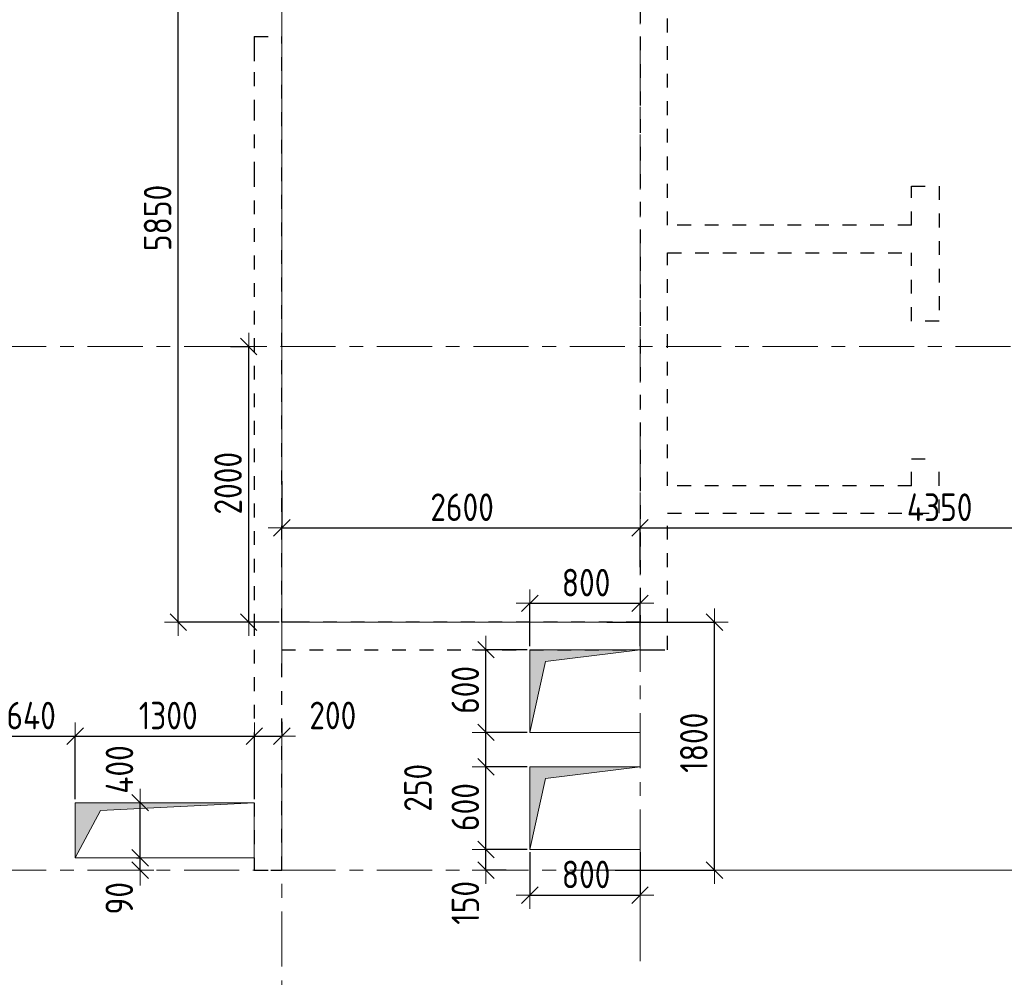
# Model space of a CAD drawing. Header units: metres. Extents: x -38 to 93, y -15 to 21.
# Tile 11 of 152: x 17 to 24, y 8 to 15. Entities that reach past the tile are written whole.
import ezdxf

# ---------------------------------------------------------------- set-up
doc = ezdxf.new("R2010")
doc.units = ezdxf.units.M
doc.header["$PDMODE"] = 65
for name, pattern in [('______11', [0.5, 0.4, -0.05, 0, -0.05]), ('______2', [0.135, 0.1, -0.035]), ('______5', [1.1, 0.8, -0.1, 0.1, -0.1])]:
    doc.linetypes.add(name, pattern=pattern)
for name, color, linetype, lineweight in [('XR$1$Осевая линия (1)', 7, '______5', 13), ('XR$3$Перекрытие (1)', 7, 'Continuous', 35), ('XR$5$Размерная линия (1)', 7, 'Continuous', 13)]:
    doc.layers.add(name, color=color, linetype=linetype, lineweight=lineweight)
doc.layers.add('XR$3$Макрос проема_ отверстия', color=7, linetype='Continuous', lineweight=13, true_color=0x2d2d2d)
doc.layers.add('XR$7$Стена_ бетон несущ.', color=7, linetype='Continuous', lineweight=70, true_color=0xb4b496)
doc.styles.add('ISOCPEUR', font='txt')
doc.dimstyles.new('DIMSTYLE_3', dxfattribs={"dimtxt": 0.2, "dimasz": 0.2, "dimexe": 0, "dimexo": 0, "dimgap": 0.1, "dimtad": 2, "dimdec": 0, "dimlfac": 1000, "dimrnd": 5, "dimzin": 12, "dimdsep": 46, "dimtxsty": 'ISOCPEUR', "dimblk1": 'ALL_ML_STRICH', "dimblk2": 'ALL_ML_STRICH', "dimsah": 1, "dimcen": 0, "dimclrd": 7, "dimclre": 256, "dimclrt": 7, "dimadec": 0, "dimazin": 0, "dimtfac": 1, "dimtdec": 0, "dimtix": 1, "dimtmove": 2, "dimatfit": 3, "dimfxl": 0, "dimtzin": 0, "dimlwd": 0, "dimlwe": -3, "dimarcsym": 0})
doc.dimstyles.new('DIMSTYLE_33', dxfattribs={"dimtxt": 0.2, "dimasz": 0.2, "dimexe": 0, "dimexo": 0, "dimgap": 0.1, "dimtad": 2, "dimdec": 0, "dimlfac": 1000, "dimrnd": 5, "dimzin": 12, "dimdsep": 46, "dimtxsty": 'ISOCPEUR', "dimblk1": 'ALL_ML_STRICH', "dimblk2": 'ALL_ML_STRICH', "dimsah": 1, "dimcen": 0, "dimclrd": 7, "dimclre": 256, "dimclrt": 7, "dimadec": 0, "dimazin": 0, "dimtfac": 1, "dimtdec": 0, "dimtix": 1, "dimtmove": 2, "dimatfit": 3, "dimfxl": 0, "dimtvp": 1.2, "dimtzin": 0, "dimlwd": 0, "dimlwe": -3, "dimarcsym": 0})

# ---------------------------------------------------------------- blocks, each defined once
blk = doc.blocks.new('Отображение проема', base_point=(-1.1579, -49.3094))
at = {"layer": 'XR$3$Макрос проема_ отверстия', "true_color": 0x000000, "transparency": 33554687}
blk.add_hatch(color=18, dxfattribs=at).paths.add_polyline_path([(-1.1579, -50.1094), (-1.0448, -49.4225), (-0.3579, -49.3094), (-1.1579, -49.3094)])
at = {"layer": 'XR$3$Макрос проема_ отверстия', "transparency": 33554687}
for p, q in [((-1.1579, -50.1094), (-1.1579, -49.3094)), ((-1.1579, -49.3094), (-0.3579, -49.3094)), ((-1.0448, -49.4225), (-0.3579, -49.3094)), ((-1.1579, -50.1094), (-1.0448, -49.4225))]:
    blk.add_line(p, q, dxfattribs=at)
blk = doc.blocks.new('ALL_ML_STRICH')
at = {"color": 0, "linetype": 'ByBlock', "lineweight": -2}
for p, q in [((0, -0.5), (0, 0.5)), ((-1, 0), (0.5, 0)), ((-0.3, -0.3), (0.3, 0.3))]:
    blk.add_line(p, q, dxfattribs=at)
blk = doc.blocks.new('*D534')
at = {"layer": 'DEFPOINTS', "color": 7, "linetype": 'Continuous', "lineweight": 13, "transparency": 33554687}
for p in [(18.6868, 12.8), (18.8394, 10.8001), (19.08, 10.8001)]:
    blk.add_point(p, dxfattribs=at)
at = {"layer": 'XR$5$Размерная линия (1)', "color": 9, "linetype": 'Continuous', "lineweight": -2, "true_color": 0xc7c7c7, "transparency": 33554687}
for p, q in [((18.7068, 12.8), (18.8394, 12.8)), ((19.06, 10.8001), (18.8394, 10.8001))]:
    blk.add_line(p, q, dxfattribs=at)
at = {"layer": 'XR$5$Размерная линия (1)', "color": 7, "linetype": 'Continuous', "lineweight": -2, "transparency": 33554687}
blk.add_line((18.8394, 10.8001), (18.8394, 12.8), dxfattribs=at)
at = {"layer": 'XR$5$Размерная линия (1)', "color": 7, "linetype": 'Continuous', "lineweight": 13, "transparency": 33554687, "xscale": 0.2, "yscale": 0.2, "zscale": 0.2}
for p, rotation in [((18.8394, 12.8), 90), ((18.8394, 10.8001), 270)]:
    blk.add_blockref('ALL_ML_STRICH', p, dxfattribs=dict(at, rotation=rotation))
at = {"layer": 'XR$5$Размерная линия (1)', "color": 7, "linetype": 'Continuous', "lineweight": 13, "transparency": 33554687, "insert": (18.6894, 11.8084), "char_height": 0.2, "width": 0.666667, "attachment_point": 5, "rotation": 90, "style": 'ISOCPEUR'}
blk.add_mtext('\\W0.83;\\A1;{2000}', dxfattribs=at)
blk = doc.blocks.new('*D535')
at = {"layer": 'DEFPOINTS', "color": 7, "linetype": 'Continuous', "lineweight": 13, "transparency": 33554687}
for p in [(18.8806, 16.65), (18.3281, 10.8001), (19.08, 10.8001)]:
    blk.add_point(p, dxfattribs=at)
at = {"layer": 'XR$5$Размерная линия (1)', "color": 9, "linetype": 'Continuous', "lineweight": -2, "true_color": 0xc7c7c7, "transparency": 33554687}
for p, q in [((18.8606, 16.65), (18.3281, 16.65)), ((19.06, 10.8001), (18.3281, 10.8001))]:
    blk.add_line(p, q, dxfattribs=at)
at = {"layer": 'XR$5$Размерная линия (1)', "color": 7, "linetype": 'Continuous', "lineweight": -2, "transparency": 33554687}
blk.add_line((18.3281, 10.8001), (18.3281, 16.65), dxfattribs=at)
at = {"layer": 'XR$5$Размерная линия (1)', "color": 7, "linetype": 'Continuous', "lineweight": 13, "transparency": 33554687, "xscale": 0.2, "yscale": 0.2, "zscale": 0.2}
for p, rotation in [((18.3281, 16.65), 90), ((18.3281, 10.8001), 270)]:
    blk.add_blockref('ALL_ML_STRICH', p, dxfattribs=dict(at, rotation=rotation))
at = {"layer": 'XR$5$Размерная линия (1)', "color": 7, "linetype": 'Continuous', "lineweight": 13, "transparency": 33554687, "insert": (18.1781, 13.7334), "char_height": 0.2, "width": 0.666667, "attachment_point": 5, "rotation": 90, "style": 'ISOCPEUR'}
blk.add_mtext('\\W0.83;\\A1;{5850}', dxfattribs=at)
blk = doc.blocks.new('*D556')
at = {"layer": 'DEFPOINTS', "color": 7, "linetype": 'Continuous', "lineweight": 13, "transparency": 33554687}
for p in [(21.4586, 10.8), (21.5194, 9), (22.2205, 9)]:
    blk.add_point(p, dxfattribs=at)
at = {"layer": 'XR$5$Размерная линия (1)', "color": 9, "linetype": 'Continuous', "lineweight": -2, "true_color": 0xc7c7c7, "transparency": 33554687}
for p, q in [((21.4386, 10.8), (22.2205, 10.8)), ((21.4994, 9), (22.2205, 9))]:
    blk.add_line(p, q, dxfattribs=at)
at = {"layer": 'XR$5$Размерная линия (1)', "color": 7, "linetype": 'Continuous', "lineweight": -2, "transparency": 33554687}
blk.add_line((22.2205, 9), (22.2205, 10.8), dxfattribs=at)
at = {"layer": 'XR$5$Размерная линия (1)', "color": 7, "linetype": 'Continuous', "lineweight": 13, "transparency": 33554687, "xscale": 0.2, "yscale": 0.2, "zscale": 0.2}
for p, rotation in [((22.2205, 10.8), 90), ((22.2205, 9), 270)]:
    blk.add_blockref('ALL_ML_STRICH', p, dxfattribs=dict(at, rotation=rotation))
at = {"layer": 'XR$5$Размерная линия (1)', "color": 7, "linetype": 'Continuous', "lineweight": 13, "transparency": 33554687, "insert": (22.0705, 9.925), "char_height": 0.2, "width": 0.666667, "attachment_point": 5, "rotation": 90, "style": 'ISOCPEUR'}
blk.add_mtext('\\W0.83;\\A1;{1800}', dxfattribs=at)
blk = doc.blocks.new('*D557')
at = {"layer": 'DEFPOINTS', "color": 7, "linetype": 'Continuous', "lineweight": 13, "transparency": 33554687}
for p in [(20.88, 9.15), (20.5614, 9), (20.7279, 9)]:
    blk.add_point(p, dxfattribs=at)
at = {"layer": 'XR$5$Размерная линия (1)', "color": 9, "linetype": 'Continuous', "lineweight": -2, "true_color": 0xc7c7c7, "transparency": 33554687}
for p, q in [((20.86, 9.15), (20.5614, 9.15)), ((20.7079, 9), (20.5614, 9))]:
    blk.add_line(p, q, dxfattribs=at)
at = {"layer": 'XR$5$Размерная линия (1)', "color": 7, "linetype": 'Continuous', "lineweight": -2, "transparency": 33554687}
blk.add_line((20.5614, 9), (20.5614, 9.15), dxfattribs=at)
at = {"layer": 'XR$5$Размерная линия (1)', "color": 7, "linetype": 'Continuous', "lineweight": 13, "transparency": 33554687, "xscale": 0.2, "yscale": 0.2, "zscale": 0.2}
for p, rotation in [((20.5614, 9.15), 90), ((20.5614, 9), 270)]:
    blk.add_blockref('ALL_ML_STRICH', p, dxfattribs=dict(at, rotation=rotation))
at = {"layer": 'XR$5$Размерная линия (1)', "color": 7, "linetype": 'Continuous', "lineweight": 13, "transparency": 33554687, "insert": (20.412, 8.7633), "char_height": 0.2, "width": 0.5, "attachment_point": 5, "rotation": 90, "style": 'ISOCPEUR'}
blk.add_mtext('\\W0.83;\\A1;{150}', dxfattribs=at)
blk = doc.blocks.new('*D558')
at = {"layer": 'DEFPOINTS', "color": 7, "linetype": 'Continuous', "lineweight": 13, "transparency": 33554687}
for p in [(20.88, 9.75), (20.5614, 9.15), (20.88, 9.15)]:
    blk.add_point(p, dxfattribs=at)
at = {"layer": 'XR$5$Размерная линия (1)', "color": 9, "linetype": 'Continuous', "lineweight": -2, "true_color": 0xc7c7c7, "transparency": 33554687}
for p, q in [((20.86, 9.75), (20.5614, 9.75)), ((20.86, 9.15), (20.5614, 9.15))]:
    blk.add_line(p, q, dxfattribs=at)
at = {"layer": 'XR$5$Размерная линия (1)', "color": 7, "linetype": 'Continuous', "lineweight": -2, "transparency": 33554687}
blk.add_line((20.5614, 9.15), (20.5614, 9.75), dxfattribs=at)
at = {"layer": 'XR$5$Размерная линия (1)', "color": 7, "linetype": 'Continuous', "lineweight": 13, "transparency": 33554687, "xscale": 0.2, "yscale": 0.2, "zscale": 0.2}
for p, rotation in [((20.5614, 9.75), 90), ((20.5614, 9.15), 270)]:
    blk.add_blockref('ALL_ML_STRICH', p, dxfattribs=dict(at, rotation=rotation))
at = {"layer": 'XR$5$Размерная линия (1)', "color": 7, "linetype": 'Continuous', "lineweight": 13, "transparency": 33554687, "insert": (20.4114, 9.4583), "char_height": 0.2, "width": 0.5, "attachment_point": 5, "rotation": 90, "style": 'ISOCPEUR'}
blk.add_mtext('\\W0.83;\\A1;{600}', dxfattribs=at)
blk = doc.blocks.new('*D559')
at = {"layer": 'DEFPOINTS', "color": 7, "linetype": 'Continuous', "lineweight": 13, "transparency": 33554687}
for p in [(20.88, 10), (20.5614, 9.75), (20.88, 9.75)]:
    blk.add_point(p, dxfattribs=at)
at = {"layer": 'XR$5$Размерная линия (1)', "color": 9, "linetype": 'Continuous', "lineweight": -2, "true_color": 0xc7c7c7, "transparency": 33554687}
for p, q in [((20.86, 10), (20.5614, 10)), ((20.86, 9.75), (20.5614, 9.75))]:
    blk.add_line(p, q, dxfattribs=at)
at = {"layer": 'XR$5$Размерная линия (1)', "color": 7, "linetype": 'Continuous', "lineweight": -2, "transparency": 33554687}
blk.add_line((20.5614, 9.75), (20.5614, 10), dxfattribs=at)
at = {"layer": 'XR$5$Размерная линия (1)', "color": 7, "linetype": 'Continuous', "lineweight": 13, "transparency": 33554687, "xscale": 0.2, "yscale": 0.2, "zscale": 0.2}
for p, rotation in [((20.5614, 10), 90), ((20.5614, 9.75), 270)]:
    blk.add_blockref('ALL_ML_STRICH', p, dxfattribs=dict(at, rotation=rotation))
at = {"layer": 'XR$5$Размерная линия (1)', "color": 7, "linetype": 'Continuous', "lineweight": 13, "transparency": 33554687, "insert": (20.0675, 9.5978), "char_height": 0.2, "width": 0.5, "attachment_point": 5, "rotation": 90, "style": 'ISOCPEUR'}
blk.add_mtext('\\W0.83;\\A1;{250}', dxfattribs=at)
blk = doc.blocks.new('*D560')
at = {"layer": 'DEFPOINTS', "color": 7, "linetype": 'Continuous', "lineweight": 13, "transparency": 33554687}
for p in [(20.88, 10.6), (20.5614, 10), (20.88, 10)]:
    blk.add_point(p, dxfattribs=at)
at = {"layer": 'XR$5$Размерная линия (1)', "color": 9, "linetype": 'Continuous', "lineweight": -2, "true_color": 0xc7c7c7, "transparency": 33554687}
for p, q in [((20.86, 10.6), (20.5614, 10.6)), ((20.86, 10), (20.5614, 10))]:
    blk.add_line(p, q, dxfattribs=at)
at = {"layer": 'XR$5$Размерная линия (1)', "color": 7, "linetype": 'Continuous', "lineweight": -2, "transparency": 33554687}
blk.add_line((20.5614, 10), (20.5614, 10.6), dxfattribs=at)
at = {"layer": 'XR$5$Размерная линия (1)', "color": 7, "linetype": 'Continuous', "lineweight": 13, "transparency": 33554687, "xscale": 0.2, "yscale": 0.2, "zscale": 0.2}
for p, rotation in [((20.5614, 10.6), 90), ((20.5614, 10), 270)]:
    blk.add_blockref('ALL_ML_STRICH', p, dxfattribs=dict(at, rotation=rotation))
at = {"layer": 'XR$5$Размерная линия (1)', "color": 7, "linetype": 'Continuous', "lineweight": 13, "transparency": 33554687, "insert": (20.4114, 10.3084), "char_height": 0.2, "width": 0.5, "attachment_point": 5, "rotation": 90, "style": 'ISOCPEUR'}
blk.add_mtext('\\W0.83;\\A1;{600}', dxfattribs=at)
blk = doc.blocks.new('*D561')
at = {"layer": 'DEFPOINTS', "color": 7, "linetype": 'Continuous', "lineweight": 13, "transparency": 33554687}
for p in [(20.88, 9.15), (21.68, 9.15), (20.88, 8.8191)]:
    blk.add_point(p, dxfattribs=at)
at = {"layer": 'XR$5$Размерная линия (1)', "color": 9, "linetype": 'Continuous', "lineweight": -2, "true_color": 0xc7c7c7, "transparency": 33554687}
for p, q in [((20.88, 9.13), (20.88, 8.8191)), ((21.68, 9.13), (21.68, 8.8191))]:
    blk.add_line(p, q, dxfattribs=at)
at = {"layer": 'XR$5$Размерная линия (1)', "color": 7, "linetype": 'Continuous', "lineweight": -2, "transparency": 33554687}
blk.add_line((20.88, 8.8191), (21.68, 8.8191), dxfattribs=at)
at = {"layer": 'XR$5$Размерная линия (1)', "color": 7, "linetype": 'Continuous', "lineweight": 13, "transparency": 33554687, "xscale": 0.2, "yscale": 0.2, "zscale": 0.2, "rotation": 180}
blk.add_blockref('ALL_ML_STRICH', (20.88, 8.8191), dxfattribs=at)
at = {"layer": 'XR$5$Размерная линия (1)', "color": 7, "linetype": 'Continuous', "lineweight": 13, "transparency": 33554687, "xscale": 0.2, "yscale": 0.2, "zscale": 0.2}
blk.add_blockref('ALL_ML_STRICH', (21.68, 8.8191), dxfattribs=at)
at = {"layer": 'XR$5$Размерная линия (1)', "color": 7, "linetype": 'Continuous', "lineweight": 13, "transparency": 33554687, "insert": (21.2883, 8.9691), "char_height": 0.2, "width": 0.5, "attachment_point": 5, "style": 'ISOCPEUR'}
blk.add_mtext('\\W0.83;\\A1;{800}', dxfattribs=at)
blk = doc.blocks.new('*D562')
at = {"layer": 'DEFPOINTS', "color": 7, "linetype": 'Continuous', "lineweight": 13, "transparency": 33554687}
for p in [(20.88, 10.9368), (20.88, 10.6058), (21.68, 10.6058)]:
    blk.add_point(p, dxfattribs=at)
at = {"layer": 'XR$5$Размерная линия (1)', "color": 9, "linetype": 'Continuous', "lineweight": -2, "true_color": 0xc7c7c7, "transparency": 33554687}
for p, q in [((20.88, 10.6258), (20.88, 10.9368)), ((21.68, 10.6258), (21.68, 10.9368))]:
    blk.add_line(p, q, dxfattribs=at)
at = {"layer": 'XR$5$Размерная линия (1)', "color": 7, "linetype": 'Continuous', "lineweight": -2, "transparency": 33554687}
blk.add_line((20.88, 10.9368), (21.68, 10.9368), dxfattribs=at)
at = {"layer": 'XR$5$Размерная линия (1)', "color": 7, "linetype": 'Continuous', "lineweight": 13, "transparency": 33554687, "xscale": 0.2, "yscale": 0.2, "zscale": 0.2, "rotation": 180}
blk.add_blockref('ALL_ML_STRICH', (20.88, 10.9368), dxfattribs=at)
at = {"layer": 'XR$5$Размерная линия (1)', "color": 7, "linetype": 'Continuous', "lineweight": 13, "transparency": 33554687, "xscale": 0.2, "yscale": 0.2, "zscale": 0.2}
blk.add_blockref('ALL_ML_STRICH', (21.68, 10.9368), dxfattribs=at)
at = {"layer": 'XR$5$Размерная линия (1)', "color": 7, "linetype": 'Continuous', "lineweight": 13, "transparency": 33554687, "insert": (21.2883, 11.0868), "char_height": 0.2, "width": 0.5, "attachment_point": 5, "style": 'ISOCPEUR'}
blk.add_mtext('\\W0.83;\\A1;{800}', dxfattribs=at)
blk = doc.blocks.new('*D563')
at = {"layer": 'DEFPOINTS', "color": 7, "linetype": 'Continuous', "lineweight": 13, "transparency": 33554687}
for p in [(19.08, 11.842), (19.08, 11.4841), (21.68, 11.18)]:
    blk.add_point(p, dxfattribs=at)
at = {"layer": 'XR$5$Размерная линия (1)', "color": 9, "linetype": 'Continuous', "lineweight": -2, "true_color": 0xc7c7c7, "transparency": 33554687}
for p, q in [((19.08, 11.822), (19.08, 11.4841)), ((21.68, 11.2), (21.68, 11.4841))]:
    blk.add_line(p, q, dxfattribs=at)
at = {"layer": 'XR$5$Размерная линия (1)', "color": 7, "linetype": 'Continuous', "lineweight": -2, "transparency": 33554687}
blk.add_line((19.08, 11.4841), (21.68, 11.4841), dxfattribs=at)
at = {"layer": 'XR$5$Размерная линия (1)', "color": 7, "linetype": 'Continuous', "lineweight": 13, "transparency": 33554687, "xscale": 0.2, "yscale": 0.2, "zscale": 0.2, "rotation": 180}
blk.add_blockref('ALL_ML_STRICH', (19.08, 11.4841), dxfattribs=at)
at = {"layer": 'XR$5$Размерная линия (1)', "color": 7, "linetype": 'Continuous', "lineweight": 13, "transparency": 33554687, "xscale": 0.2, "yscale": 0.2, "zscale": 0.2}
blk.add_blockref('ALL_ML_STRICH', (21.68, 11.4841), dxfattribs=at)
at = {"layer": 'XR$5$Размерная линия (1)', "color": 7, "linetype": 'Continuous', "lineweight": 13, "transparency": 33554687, "insert": (20.3883, 11.6341), "char_height": 0.2, "width": 0.666667, "attachment_point": 5, "style": 'ISOCPEUR'}
blk.add_mtext('\\W0.83;\\A1;{2600}', dxfattribs=at)
blk = doc.blocks.new('*D564')
at = {"layer": 'DEFPOINTS', "color": 7, "linetype": 'Continuous', "lineweight": 13, "transparency": 33554687}
for p in [(21.68, 11.4841), (26.03, 11.3599), (21.68, 11.18)]:
    blk.add_point(p, dxfattribs=at)
at = {"layer": 'XR$5$Размерная линия (1)', "color": 9, "linetype": 'Continuous', "lineweight": -2, "true_color": 0xc7c7c7, "transparency": 33554687}
for p, q in [((21.68, 11.2), (21.68, 11.4841)), ((26.03, 11.3799), (26.03, 11.4841))]:
    blk.add_line(p, q, dxfattribs=at)
at = {"layer": 'XR$5$Размерная линия (1)', "color": 7, "linetype": 'Continuous', "lineweight": -2, "transparency": 33554687}
blk.add_line((21.68, 11.4841), (26.03, 11.4841), dxfattribs=at)
at = {"layer": 'XR$5$Размерная линия (1)', "color": 7, "linetype": 'Continuous', "lineweight": 13, "transparency": 33554687, "xscale": 0.2, "yscale": 0.2, "zscale": 0.2, "rotation": 180}
blk.add_blockref('ALL_ML_STRICH', (21.68, 11.4841), dxfattribs=at)
at = {"layer": 'XR$5$Размерная линия (1)', "color": 7, "linetype": 'Continuous', "lineweight": 13, "transparency": 33554687, "xscale": 0.2, "yscale": 0.2, "zscale": 0.2}
blk.add_blockref('ALL_ML_STRICH', (26.03, 11.4841), dxfattribs=at)
at = {"layer": 'XR$5$Размерная линия (1)', "color": 7, "linetype": 'Continuous', "lineweight": 13, "transparency": 33554687, "insert": (23.855, 11.6341), "char_height": 0.2, "width": 0.666667, "attachment_point": 5, "style": 'ISOCPEUR'}
blk.add_mtext('\\W0.83;\\A1;{4350}', dxfattribs=at)
blk = doc.blocks.new('*D588')
at = {"layer": 'DEFPOINTS', "color": 7, "linetype": 'Continuous', "lineweight": 13, "transparency": 33554687}
for p in [(16.94, 9.9721), (17.58, 9.495), (16.94, 9.37)]:
    blk.add_point(p, dxfattribs=at)
at = {"layer": 'XR$5$Размерная линия (1)', "color": 9, "linetype": 'Continuous', "lineweight": -2, "true_color": 0xc7c7c7, "transparency": 33554687}
for p, q in [((16.94, 9.39), (16.94, 9.9721)), ((17.58, 9.515), (17.58, 9.9721))]:
    blk.add_line(p, q, dxfattribs=at)
at = {"layer": 'XR$5$Размерная линия (1)', "color": 7, "linetype": 'Continuous', "lineweight": -2, "transparency": 33554687}
blk.add_line((16.94, 9.9721), (17.58, 9.9721), dxfattribs=at)
at = {"layer": 'XR$5$Размерная линия (1)', "color": 7, "linetype": 'Continuous', "lineweight": 13, "transparency": 33554687, "xscale": 0.2, "yscale": 0.2, "zscale": 0.2, "rotation": 180}
blk.add_blockref('ALL_ML_STRICH', (16.94, 9.9721), dxfattribs=at)
at = {"layer": 'XR$5$Размерная линия (1)', "color": 7, "linetype": 'Continuous', "lineweight": 13, "transparency": 33554687, "xscale": 0.2, "yscale": 0.2, "zscale": 0.2}
blk.add_blockref('ALL_ML_STRICH', (17.58, 9.9721), dxfattribs=at)
at = {"layer": 'XR$5$Размерная линия (1)', "color": 7, "linetype": 'Continuous', "lineweight": 13, "transparency": 33554687, "insert": (17.26, 10.1221), "char_height": 0.2, "width": 0.5, "attachment_point": 5, "style": 'ISOCPEUR'}
blk.add_mtext('\\W0.83;\\A1;{640}', dxfattribs=at)
blk = doc.blocks.new('*D589')
at = {"layer": 'DEFPOINTS', "color": 7, "linetype": 'Continuous', "lineweight": 13, "transparency": 33554687}
for p in [(17.58, 9.9721), (17.58, 9.495), (18.8802, 9.4952)]:
    blk.add_point(p, dxfattribs=at)
at = {"layer": 'XR$5$Размерная линия (1)', "color": 9, "linetype": 'Continuous', "lineweight": -2, "true_color": 0xc7c7c7, "transparency": 33554687}
for p, q in [((17.58, 9.515), (17.58, 9.9721)), ((18.8802, 9.5152), (18.8802, 9.9721))]:
    blk.add_line(p, q, dxfattribs=at)
at = {"layer": 'XR$5$Размерная линия (1)', "color": 7, "linetype": 'Continuous', "lineweight": -2, "transparency": 33554687}
blk.add_line((17.58, 9.9721), (18.8802, 9.9721), dxfattribs=at)
at = {"layer": 'XR$5$Размерная линия (1)', "color": 7, "linetype": 'Continuous', "lineweight": 13, "transparency": 33554687, "xscale": 0.2, "yscale": 0.2, "zscale": 0.2, "rotation": 180}
blk.add_blockref('ALL_ML_STRICH', (17.58, 9.9721), dxfattribs=at)
at = {"layer": 'XR$5$Размерная линия (1)', "color": 7, "linetype": 'Continuous', "lineweight": 13, "transparency": 33554687, "xscale": 0.2, "yscale": 0.2, "zscale": 0.2}
blk.add_blockref('ALL_ML_STRICH', (18.8802, 9.9721), dxfattribs=at)
at = {"layer": 'XR$5$Размерная линия (1)', "color": 7, "linetype": 'Continuous', "lineweight": 13, "transparency": 33554687, "insert": (18.2551, 10.1221), "char_height": 0.2, "width": 0.666667, "attachment_point": 5, "style": 'ISOCPEUR'}
blk.add_mtext('\\W0.83;\\A1;{1300}', dxfattribs=at)
blk = doc.blocks.new('*D590')
at = {"layer": 'DEFPOINTS', "color": 7, "linetype": 'Continuous', "lineweight": 13, "transparency": 33554687}
for p in [(19.08, 10.0973), (18.8802, 9.9721), (18.8802, 9.4952)]:
    blk.add_point(p, dxfattribs=at)
at = {"layer": 'XR$5$Размерная линия (1)', "color": 9, "linetype": 'Continuous', "lineweight": -2, "true_color": 0xc7c7c7, "transparency": 33554687}
for p, q in [((19.08, 10.0773), (19.08, 9.9721)), ((18.8802, 9.5152), (18.8802, 9.9721))]:
    blk.add_line(p, q, dxfattribs=at)
at = {"layer": 'XR$5$Размерная линия (1)', "color": 7, "linetype": 'Continuous', "lineweight": -2, "transparency": 33554687}
blk.add_line((18.8802, 9.9721), (19.08, 9.9721), dxfattribs=at)
at = {"layer": 'XR$5$Размерная линия (1)', "color": 7, "linetype": 'Continuous', "lineweight": 13, "transparency": 33554687, "xscale": 0.2, "yscale": 0.2, "zscale": 0.2, "rotation": 180}
blk.add_blockref('ALL_ML_STRICH', (18.8802, 9.9721), dxfattribs=at)
at = {"layer": 'XR$5$Размерная линия (1)', "color": 7, "linetype": 'Continuous', "lineweight": 13, "transparency": 33554687, "xscale": 0.2, "yscale": 0.2, "zscale": 0.2}
blk.add_blockref('ALL_ML_STRICH', (19.08, 9.9721), dxfattribs=at)
at = {"layer": 'XR$5$Размерная линия (1)', "color": 7, "linetype": 'Continuous', "lineweight": 13, "transparency": 33554687, "insert": (19.4496, 10.123), "char_height": 0.2, "width": 0.5, "attachment_point": 5, "style": 'ISOCPEUR'}
blk.add_mtext('\\W0.83;\\A1;{200}', dxfattribs=at)
blk = doc.blocks.new('*D591')
at = {"layer": 'DEFPOINTS', "color": 7, "linetype": 'Continuous', "lineweight": 13, "transparency": 33554687}
for p in [(18.0058, 9.0898), (18.0309, 9), (18.051, 9)]:
    blk.add_point(p, dxfattribs=at)
at = {"layer": 'XR$5$Размерная линия (1)', "color": 9, "linetype": 'Continuous', "lineweight": -2, "true_color": 0xc7c7c7, "transparency": 33554687}
for p, q in [((18.0258, 9.0898), (18.051, 9.0898)), ((18.0509, 9), (18.051, 9))]:
    blk.add_line(p, q, dxfattribs=at)
at = {"layer": 'XR$5$Размерная линия (1)', "color": 7, "linetype": 'Continuous', "lineweight": -2, "transparency": 33554687}
blk.add_line((18.051, 9), (18.051, 9.0898), dxfattribs=at)
at = {"layer": 'XR$5$Размерная линия (1)', "color": 7, "linetype": 'Continuous', "lineweight": 13, "transparency": 33554687, "xscale": 0.2, "yscale": 0.2, "zscale": 0.2}
for p, rotation in [((18.051, 9), 270), ((18.051, 9.0898), 90)]:
    blk.add_blockref('ALL_ML_STRICH', p, dxfattribs=dict(at, rotation=rotation))
at = {"layer": 'XR$5$Размерная линия (1)', "color": 7, "linetype": 'Continuous', "lineweight": 13, "transparency": 33554687, "insert": (17.8997, 8.7964), "char_height": 0.2, "width": 0.333333, "attachment_point": 5, "rotation": 90, "style": 'ISOCPEUR'}
blk.add_mtext('\\W0.83;\\A1;{90}', dxfattribs=at)
blk = doc.blocks.new('*D592')
at = {"layer": 'DEFPOINTS', "color": 7, "linetype": 'Continuous', "lineweight": 13, "transparency": 33554687}
for p in [(18.0363, 9.4899), (18.0058, 9.0898), (18.051, 9.0898)]:
    blk.add_point(p, dxfattribs=at)
at = {"layer": 'XR$5$Размерная линия (1)', "color": 9, "linetype": 'Continuous', "lineweight": -2, "true_color": 0xc7c7c7, "transparency": 33554687}
for p, q in [((18.0563, 9.4899), (18.051, 9.4899)), ((18.0258, 9.0898), (18.051, 9.0898))]:
    blk.add_line(p, q, dxfattribs=at)
at = {"layer": 'XR$5$Размерная линия (1)', "color": 7, "linetype": 'Continuous', "lineweight": -2, "transparency": 33554687}
blk.add_line((18.051, 9.0898), (18.051, 9.4899), dxfattribs=at)
at = {"layer": 'XR$5$Размерная линия (1)', "color": 7, "linetype": 'Continuous', "lineweight": 13, "transparency": 33554687, "xscale": 0.2, "yscale": 0.2, "zscale": 0.2}
for p, rotation in [((18.051, 9.4899), 90), ((18.051, 9.0898), 270)]:
    blk.add_blockref('ALL_ML_STRICH', p, dxfattribs=dict(at, rotation=rotation))
at = {"layer": 'XR$5$Размерная линия (1)', "color": 7, "linetype": 'Continuous', "lineweight": 13, "transparency": 33554687, "insert": (17.9012, 9.7309), "char_height": 0.2, "width": 0.5, "attachment_point": 5, "rotation": 90, "style": 'ISOCPEUR'}
blk.add_mtext('\\W0.83;\\A1;{400}', dxfattribs=at)

msp = doc.modelspace()

# ---------------------------------------------------------------- linework, layer by layer
at = {"layer": 'XR$1$Осевая линия (1)', "color": 253, "linetype": '______11', "lineweight": 13, "true_color": 0xa0a0a0, "transparency": 33554687}
for p, q in [((19.08, 7.6), (19.08, 19.78)), ((21.68, 8.34), (21.68, 19.78)), ((-2.63, 12.8), (62.6, 12.8)), ((-2.63, 9), (62.6, 9))]:
    msp.add_line(p, q, dxfattribs=at)
at = {"layer": 'XR$3$Перекрытие (1)', "color": 7, "linetype": 'Continuous', "lineweight": 13, "transparency": 33554687}
for p, q in [((19.08, 16.65), (19.08, 10.8001)), ((19.08, 10.8001), (21.68, 10.8)), ((21.68, 10.8), (21.68, 10.6)), ((21.68, 10.6), (20.88, 10.6)), ((20.88, 10.6), (20.88, 10)), ((20.88, 10), (21.68, 10)), ((21.68, 10), (21.68, 9.75)), ((21.68, 9.75), (20.88, 9.75)), ((20.88, 9.75), (20.88, 9.15)), ((18.88, 9.49), (17.58, 9.4898)), ((17.58, 9.4898), (17.5801, 9.0898)), ((18.8801, 9.09), (18.88, 9.49)), ((20.88, 9.15), (21.68, 9.15)), ((21.68, 9.15), (21.68, 9)), ((17.5801, 9.0898), (18.8801, 9.09)), ((21.68, 9), (26.03, 9))]:
    msp.add_line(p, q, dxfattribs=at)
at = {"layer": 'XR$7$Стена_ бетон несущ.', "color": 253, "linetype": '______2', "lineweight": -3, "true_color": 0xa0a0a0, "transparency": 33554687}
for p, q in [((21.68, 16.45), (21.68, 10.8)), ((21.88, 13.68), (21.88, 16.45)), ((18.88, 15.05), (19.08, 15.05)), ((18.88, 15.05), (18.88, 15.05)), ((18.88, 15.05), (18.88, 14.97)), ((19.08, 10.8), (19.08, 15.05)), ((18.88, 14.97), (18.88, 14.79)), ((18.88, 14.79), (18.88, 14.54)), ((18.88, 14.54), (18.88, 14.14)), ((18.88, 14.14), (18.88, 14.06)), ((18.88, 14.06), (18.88, 10.8)), ((23.6503, 13.68), (23.6503, 13.965)), ((23.6503, 13.965), (23.8503, 13.965)), ((23.8503, 13.965), (23.8503, 12.985)), ((23.6503, 13.68), (21.88, 13.68)), ((21.88, 13.48), (23.6503, 13.48)), ((21.88, 11.79), (21.88, 13.48)), ((23.6503, 12.985), (23.6503, 13.48)), ((23.8503, 12.985), (23.6503, 12.985)), ((23.6503, 11.79), (23.6503, 11.985)), ((23.6503, 11.985), (23.8503, 11.985)), ((23.8503, 11.59), (23.8503, 11.985)), ((23.6503, 11.79), (21.88, 11.79)), ((21.88, 11.59), (23.8503, 11.59)), ((21.88, 10.8), (21.88, 11.59)), ((18.88, 10.8), (18.88, 9.69)), ((19.18, 10.8), (19.08, 10.8)), ((21.68, 10.8), (19.18, 10.8)), ((21.88, 10.6), (21.88, 10.8)), ((19.08, 10.6), (21.76, 10.6)), ((19.08, 9), (19.08, 10.6)), ((21.76, 10.6), (21.88, 10.6)), ((18.88, 9.69), (18.88, 9.49)), ((18.88, 9.49), (18.88, 9.08)), ((18.88, 9.08), (18.88, 9)), ((18.88, 9), (18.88, 9)), ((18.88, 9), (19, 9)), ((19, 9), (19.08, 9))]:
    msp.add_line(p, q, dxfattribs=at)

# ---------------------------------------------------------------- block references
at = {"layer": 'XR$3$Макрос проема_ отверстия', "transparency": 33554687, "yscale": 0.75}
for p in [(20.88, 10.6), (20.88, 9.75)]:
    msp.add_blockref('Отображение проема', p, dxfattribs=at)
at = {"layer": 'XR$3$Макрос проема_ отверстия', "transparency": 33554687, "xscale": 1.625, "yscale": 0.5000000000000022, "rotation": 0.009914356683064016}
msp.add_blockref('Отображение проема', (17.58, 9.4898), dxfattribs=at)

# ---------------------------------------------------------------- dimensions: what is measured, and where the dimension line sits
at = {"layer": 'XR$5$Размерная линия (1)', "color": 7, "linetype": 'Continuous', "lineweight": 13, "transparency": 33554687}
for base, p1, p2, dimstyle, picture, middle in [((18.3281, 16.65), (19.06, 10.8001), (18.8606, 16.65), 'DIMSTYLE_3', '*D535', (18.1781, 13.7334)), ((18.8394, 12.8), (19.06, 10.8001), (18.7068, 12.8), 'DIMSTYLE_3', '*D534', (18.6894, 11.8084)), ((22.2205, 10.8), (21.4994, 9), (21.4386, 10.8), 'DIMSTYLE_3', '*D556', (22.0705, 9.925)), ((20.5614, 10.6), (20.86, 10), (20.86, 10.6), 'DIMSTYLE_3', '*D560', (20.4114, 10.3084)), ((20.5614, 10), (20.86, 9.75), (20.86, 10), 'DIMSTYLE_33', '*D559', (20.0675, 9.5978)), ((18.051, 9.4899), (18.0258, 9.0898), (18.0563, 9.4899), 'DIMSTYLE_33', '*D592', (17.9012, 9.7309)), ((20.5614, 9.75), (20.86, 9.15), (20.86, 9.75), 'DIMSTYLE_3', '*D558', (20.4114, 9.4583)), ((20.5614, 9.15), (20.7079, 9), (20.86, 9.15), 'DIMSTYLE_33', '*D557', (20.412, 8.7633)), ((18.051, 9.0898), (18.0509, 9), (18.0258, 9.0898), 'DIMSTYLE_33', '*D591', (17.8997, 8.7964))]:
    dim = msp.add_linear_dim(base=base, p1=p1, p2=p2, angle=90, dimstyle=dimstyle, override={"dimpost": '<>', "dimclrd": 7, "dimclre": 9, "dimclrt": 7, "dimlwd": 0, "dimlwe": 65533}, dxfattribs=at)
    dim.commit()
    dim.dimension.update_dxf_attribs({"geometry": picture, "text_midpoint": middle, "dimtype": 160})
for base, p1, p2, dimstyle, picture, middle in [((21.68, 11.4841), (19.08, 11.822), (21.68, 11.2), 'DIMSTYLE_3', '*D563', (20.3883, 11.6341)), ((26.03, 11.4841), (21.68, 11.2), (26.03, 11.3799), 'DIMSTYLE_3', '*D564', (23.855, 11.6341)), ((21.68, 10.9368), (20.88, 10.6258), (21.68, 10.6258), 'DIMSTYLE_3', '*D562', (21.2883, 11.0868)), ((17.58, 9.9721), (16.94, 9.39), (17.58, 9.515), 'DIMSTYLE_3', '*D588', (17.26, 10.1221)), ((18.8802, 9.9721), (17.58, 9.515), (18.8802, 9.5152), 'DIMSTYLE_3', '*D589', (18.2551, 10.1221)), ((19.08, 9.9721), (18.8802, 9.5152), (19.08, 10.0773), 'DIMSTYLE_33', '*D590', (19.4496, 10.123)), ((21.68, 8.8191), (20.88, 9.13), (21.68, 9.13), 'DIMSTYLE_3', '*D561', (21.2883, 8.9691))]:
    dim = msp.add_linear_dim(base=base, p1=p1, p2=p2, dimstyle=dimstyle, override={"dimpost": '<>', "dimclrd": 7, "dimclre": 9, "dimclrt": 7, "dimlwd": 0, "dimlwe": 65533}, dxfattribs=at)
    dim.commit()
    dim.dimension.update_dxf_attribs({"geometry": picture, "text_midpoint": middle, "dimtype": 160})

doc.saveas('drawing.dxf')
